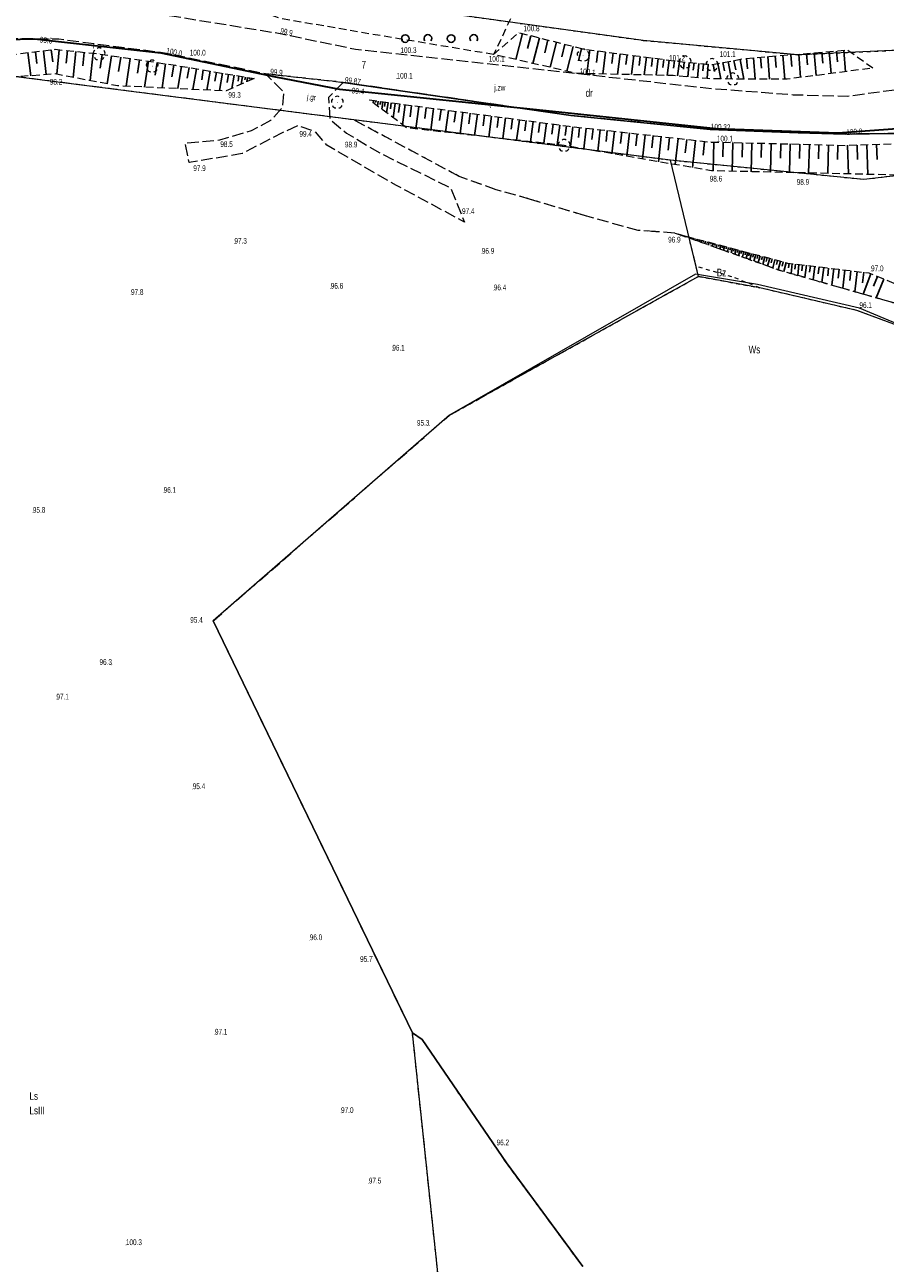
# Model space of a CAD drawing. Header units: metres. Extents: x 5549007 to 5551206, y 5955197 to 5958932.
# Tile 14 of 23: x 5550045 to 5550157, y 5958118 to 5958279. Entities that reach past the tile are written whole.
import ezdxf
from ezdxf.enums import TextEntityAlignment as Align

# ---------------------------------------------------------------- set-up
doc = ezdxf.new("R2010")
doc.units = ezdxf.units.M
for name, pattern in [('1.0_0.5', [1.5, 1, -0.5]), ('1.5_0.5', [2, 1.5, -0.5]), ('219-500', [0]), ('egkk-500', [2, 1.5, -0.5]), ('egug-500', [1, 0.5, -0.5])]:
    doc.linetypes.add(name, pattern=pattern)
doc.layers.get('0').update_dxf_attribs({"color": 2, "lineweight": 5})
doc.styles.get("Standard").update_dxf_attribs({"font": 'Working1250', "width": 0.75})

# ---------------------------------------------------------------- blocks, each defined once
blk = doc.blocks.new('PW01')
at = {"linetype": 'Continuous', "lineweight": 13}
h = blk.add_hatch(color=0, dxfattribs=at)
edge = h.paths.add_edge_path()
edge.add_arc((0, 0), 0.045, 0, 360)
blk = doc.blocks.new('OP021')
at = {"linetype": 'Continuous', "lineweight": 13}
h = blk.add_hatch(color=0, dxfattribs=at)
edge = h.paths.add_edge_path()
edge.add_arc((0, 0), 0.05, 0, 360)
at = {"color": 0, "linetype": 'Continuous', "lineweight": 13}
for centre, start, end in [((-0.38, 0.124), 121.308, 202.548), ((0, 0.4), 49.272, 130.728), ((0.38, 0.124), 337.452, 58.692), ((-0.235, -0.324), 193.221, 274.871), ((0.235, -0.324), 265.129, 346.779)]:
    blk.add_arc(centre, 0.4, start, end, dxfattribs=at)
blk = doc.blocks.new('OTZK2')
at = {"color": 0, "linetype": 'Continuous'}
blk.add_arc((0, 0), 0.5, 318.85, 221.162, dxfattribs=at)
blk = doc.blocks.new('OTZK1')
at = {"color": 0, "linetype": 'Continuous'}
blk.add_circle((0, 0), 0.5, dxfattribs=at)

msp = doc.modelspace()

# ---------------------------------------------------------------- linework, layer by layer
at = {"layer": '000 Inne (niezydentyfikowane)', "color": 7, "linetype": 'CONTINUOUS', "lineweight": 25, "flags": 128}
for points in [[(5550109.88, 5958278.27), (5550109.02, 5958274.87)], [(5550110.98, 5958277.99), (5550110.55, 5958276.31)], [(5550112.09, 5958277.71), (5550111.25, 5958274.36)], [(5550113.21, 5958277.43), (5550112.79, 5958275.77)], [(5550045.29, 5958275.78), (5550045.66, 5958272.75)], [(5550046.29, 5958275.9), (5550046.48, 5958274.36)], [(5550047.31, 5958276.02), (5550047.69, 5958272.91)], [(5550048.34, 5958276.15), (5550048.54, 5958274.57)], [(5550049.39, 5958276.15), (5550049.06, 5958272.95)], [(5550050.45, 5958276.04), (5550050.28, 5958274.4)], [(5550051.54, 5958275.93), (5550051.19, 5958272.54)], [(5550052.66, 5958275.81), (5550052.48, 5958274.07)], [(5550053.81, 5958275.69), (5550053.44, 5958272.12)], [(5550114.32, 5958277.15), (5550113.48, 5958273.86)], [(5550115.41, 5958276.87), (5550115, 5958275.24)], [(5550116.5, 5958276.59), (5550115.69, 5958273.36)], [(5550117.59, 5958276.32), (5550117.18, 5958274.71)], [(5550118.67, 5958276.13), (5550118.28, 5958273.02)], [(5550119.72, 5958275.99), (5550119.53, 5958274.5)], [(5550120.73, 5958275.86), (5550120.36, 5958272.98)], [(5550121.71, 5958275.74), (5550121.53, 5958274.35)], [(5550122.64, 5958275.62), (5550122.3, 5958272.94)], [(5550145.95, 5958275.59), (5550146.2, 5958272.54)], [(5550146.97, 5958275.67), (5550147.09, 5958274.17)], [(5550147.98, 5958275.75), (5550148.22, 5958272.8)], [(5550148.97, 5958275.83), (5550149.09, 5958274.38)], [(5550149.94, 5958275.91), (5550150.18, 5958273.05)], [(5550150.9, 5958275.99), (5550151.02, 5958274.58)], [(5550151.85, 5958276.07), (5550152.07, 5958273.29)], [(5550054.99, 5958275.55), (5550054.72, 5958273.74)], [(5550056.19, 5958275.37), (5550055.64, 5958271.7)], [(5550057.41, 5958275.19), (5550057.13, 5958273.33)], [(5550058.65, 5958275.01), (5550058.11, 5958271.39)], [(5550059.86, 5958274.82), (5550059.6, 5958273.08)], [(5550061.04, 5958274.65), (5550060.53, 5958271.27)], [(5550062.18, 5958274.48), (5550061.93, 5958272.85)], [(5550063.28, 5958274.31), (5550062.81, 5958271.16)], [(5550064.34, 5958274.16), (5550064.11, 5958272.63)], [(5550065.36, 5958273.99), (5550064.87, 5958271.07)], [(5550123.55, 5958275.5), (5550123.39, 5958274.21)], [(5550124.42, 5958275.39), (5550124.11, 5958272.9)], [(5550125.27, 5958275.29), (5550125.11, 5958274.08)], [(5550126.08, 5958275.18), (5550125.78, 5958272.86)], [(5550126.86, 5958275.08), (5550126.72, 5958273.96)], [(5550127.62, 5958274.99), (5550127.34, 5958272.83)], [(5550128.34, 5958274.89), (5550128.21, 5958273.85)], [(5550129.05, 5958274.8), (5550128.79, 5958272.8)], [(5550129.72, 5958274.72), (5550129.6, 5958273.75)], [(5550130.38, 5958274.63), (5550130.13, 5958272.73)], [(5550131.01, 5958274.55), (5550130.89, 5958273.61)], [(5550131.65, 5958274.49), (5550131.47, 5958272.61)], [(5550132.28, 5958274.43), (5550132.19, 5958273.49)], [(5550132.9, 5958274.37), (5550132.73, 5958272.5)], [(5550133.53, 5958274.31), (5550133.44, 5958273.38)], [(5550134.15, 5958274.25), (5550133.98, 5958272.38)], [(5550134.77, 5958274.24), (5550134.95, 5958273.3)], [(5550135.4, 5958274.36), (5550135.78, 5958272.35)], [(5550136.06, 5958274.48), (5550136.26, 5958273.41)], [(5550136.76, 5958274.61), (5550137.19, 5958272.32)], [(5550137.5, 5958274.75), (5550137.73, 5958273.54)], [(5550138.3, 5958274.9), (5550138.79, 5958272.32)], [(5550139.15, 5958275.04), (5550139.26, 5958273.68)], [(5550140.04, 5958275.11), (5550140.27, 5958272.32)], [(5550140.96, 5958275.19), (5550141.08, 5958273.75)], [(5550141.91, 5958275.26), (5550142.15, 5958272.31)], [(5550142.89, 5958275.34), (5550143.01, 5958273.83)], [(5550143.89, 5958275.42), (5550144.14, 5958272.31)], [(5550144.92, 5958275.51), (5550145.04, 5958273.95)], [(5550066.35, 5958273.82), (5550066.11, 5958272.42)], [(5550067.3, 5958273.66), (5550066.84, 5958270.97)], [(5550068.2, 5958273.51), (5550067.99, 5958272.22)], [(5550069.08, 5958273.36), (5550068.66, 5958270.89)], [(5550069.91, 5958273.22), (5550069.71, 5958272.03)], [(5550070.71, 5958273.08), (5550070.33, 5958270.81)], [(5550071.48, 5958272.95), (5550071.3, 5958271.86)], [(5550072.22, 5958272.83), (5550071.93, 5958271.11)], [(5550072.84, 5958272.73), (5550072.73, 5958272.07)], [(5550073.32, 5958272.65), (5550073.15, 5958271.65)], [(5550073.69, 5958272.58), (5550073.62, 5958272.21)], [(5550073.97, 5958272.54), (5550073.87, 5958271.97)], [(5550074.25, 5958272.49), (5550074.22, 5958272.3)], [(5550074.53, 5958272.44), (5550074.5, 5958272.24)], [(5550090.41, 5958269.52), (5550090.37, 5958269.25)], [(5550090.72, 5958269.48), (5550090.69, 5958269.25)], [(5550091.04, 5958269.44), (5550090.96, 5958268.81)], [(5550091.36, 5958269.4), (5550091.3, 5958268.99)], [(5550091.64, 5958269.36), (5550091.51, 5958268.39)], [(5550091.96, 5958269.32), (5550091.88, 5958268.75)], [(5550092.32, 5958269.27), (5550092.14, 5958267.92)], [(5550092.75, 5958269.22), (5550092.65, 5958268.42)], [(5550093.26, 5958269.15), (5550093.01, 5958267.27)], [(5550093.86, 5958269.07), (5550093.71, 5958267.96)], [(5550094.56, 5958268.98), (5550094.22, 5958266.36)], [(5550095.39, 5958268.87), (5550095.2, 5958267.39)], [(5550096.34, 5958268.74), (5550095.95, 5958265.81)], [(5550097.31, 5958268.62), (5550097.12, 5958267.16)], [(5550098.28, 5958268.49), (5550097.9, 5958265.59)], [(5550099.25, 5958268.36), (5550099.06, 5958266.92)], [(5550100.21, 5958268.23), (5550099.83, 5958265.38)], [(5550101.16, 5958268.11), (5550100.98, 5958266.69)], [(5550102.11, 5958267.98), (5550101.74, 5958265.16)], [(5550103.05, 5958267.86), (5550102.87, 5958266.46)], [(5550103.99, 5958267.74), (5550103.62, 5958264.95)], [(5550104.92, 5958267.61), (5550104.74, 5958266.23)], [(5550105.84, 5958267.49), (5550105.48, 5958264.75)], [(5550106.76, 5958267.37), (5550106.58, 5958266.01)], [(5550107.67, 5958267.25), (5550107.31, 5958264.54)], [(5550108.58, 5958267.13), (5550108.4, 5958265.79)], [(5550109.48, 5958267.01), (5550109.12, 5958264.34)], [(5550110.37, 5958266.9), (5550110.2, 5958265.57)], [(5550111.26, 5958266.78), (5550110.91, 5958264.14)], [(5550112.14, 5958266.66), (5550111.97, 5958265.35)], [(5550113.02, 5958266.55), (5550112.67, 5958263.94)], [(5550113.89, 5958266.43), (5550113.72, 5958265.14)], [(5550114.75, 5958266.32), (5550114.41, 5958263.75)], [(5550115.61, 5958266.21), (5550115.44, 5958264.93)], [(5550116.46, 5958266.1), (5550116.17, 5958263.5)], [(5550117.33, 5958266.01), (5550117.18, 5958264.68)], [(5550118.21, 5958265.91), (5550117.9, 5958263.2)], [(5550119.1, 5958265.81), (5550118.95, 5958264.43)], [(5550120.02, 5958265.71), (5550119.7, 5958262.89)], [(5550120.95, 5958265.6), (5550120.79, 5958264.17)], [(5550121.9, 5958265.5), (5550121.57, 5958262.57)], [(5550122.87, 5958265.39), (5550122.7, 5958263.9)], [(5550123.86, 5958265.28), (5550123.52, 5958262.24)], [(5550124.86, 5958265.17), (5550124.69, 5958263.62)], [(5550125.89, 5958265.05), (5550125.54, 5958261.89)], [(5550126.94, 5958264.93), (5550126.76, 5958263.32)], [(5550128, 5958264.81), (5550127.64, 5958261.53)], [(5550129.09, 5958264.69), (5550128.9, 5958263.02)], [(5550130.2, 5958264.57), (5550129.82, 5958261.15)], [(5550131.33, 5958264.44), (5550131.14, 5958262.7)], [(5550132.49, 5958264.31), (5550132.09, 5958260.76)], [(5550133.66, 5958264.18), (5550133.46, 5958262.37)], [(5550134.86, 5958264.09), (5550134.77, 5958260.33)], [(5550136.1, 5958264.06), (5550136.06, 5958262.18)], [(5550137.35, 5958264.03), (5550137.26, 5958260.28)], [(5550138.6, 5958264), (5550138.56, 5958262.12)], [(5550139.85, 5958263.97), (5550139.76, 5958260.22)], [(5550141.1, 5958263.94), (5550141.06, 5958262.07)], [(5550142.35, 5958263.91), (5550142.26, 5958260.16)], [(5550143.6, 5958263.88), (5550143.56, 5958262.01)], [(5550144.85, 5958263.85), (5550144.76, 5958260.11)], [(5550146.1, 5958263.82), (5550146.05, 5958261.95)], [(5550147.34, 5958263.79), (5550147.25, 5958260.05)], [(5550148.59, 5958263.75), (5550148.54, 5958261.89)], [(5550149.84, 5958263.72), (5550149.74, 5958259.99)], [(5550151.08, 5958263.69), (5550151.03, 5958261.83)], [(5550152.32, 5958263.67), (5550152.46, 5958259.93)], [(5550153.57, 5958263.71), (5550153.64, 5958261.81)], [(5550154.83, 5958263.76), (5550154.97, 5958259.87)], [(5550156.12, 5958263.81), (5550156.19, 5958261.83)], [(5550130.25, 5958252.06), (5550130.24, 5958252.02)], [(5550130.5, 5958252), (5550130.5, 5958251.97)], [(5550130.76, 5958251.93), (5550130.74, 5958251.85)], [(5550131.01, 5958251.86), (5550130.99, 5958251.81)], [(5550131.26, 5958251.8), (5550131.23, 5958251.68)], [(5550131.51, 5958251.73), (5550131.49, 5958251.66)], [(5550131.76, 5958251.66), (5550131.72, 5958251.51)], [(5550132.01, 5958251.6), (5550131.99, 5958251.51)], [(5550132.26, 5958251.53), (5550132.21, 5958251.33)], [(5550132.51, 5958251.46), (5550132.49, 5958251.36)], [(5550132.77, 5958251.4), (5550132.7, 5958251.16)], [(5550133.02, 5958251.33), (5550132.98, 5958251.2)], [(5550133.27, 5958251.26), (5550133.2, 5958250.99)], [(5550133.52, 5958251.2), (5550133.48, 5958251.05)], [(5550133.77, 5958251.13), (5550133.69, 5958250.81)], [(5550134.02, 5958251.06), (5550133.98, 5958250.9)], [(5550134.27, 5958251), (5550134.18, 5958250.64)], [(5550134.52, 5958250.93), (5550134.47, 5958250.74)], [(5550134.78, 5958250.87), (5550134.67, 5958250.47)], [(5550135.03, 5958250.8), (5550134.97, 5958250.59)], [(5550135.28, 5958250.73), (5550135.16, 5958250.3)], [(5550135.53, 5958250.67), (5550135.47, 5958250.44)], [(5550135.78, 5958250.6), (5550135.65, 5958250.12)], [(5550136.03, 5958250.53), (5550135.97, 5958250.29)], [(5550136.28, 5958250.47), (5550136.15, 5958249.95)], [(5550136.53, 5958250.4), (5550136.46, 5958250.13)], [(5550136.79, 5958250.33), (5550136.64, 5958249.78)], [(5550137.04, 5958250.27), (5550136.96, 5958249.98)], [(5550137.29, 5958250.2), (5550137.13, 5958249.61)], [(5550137.54, 5958250.13), (5550137.46, 5958249.83)], [(5550137.79, 5958250.07), (5550137.62, 5958249.43)], [(5550138.04, 5958250), (5550137.95, 5958249.67)], [(5550138.29, 5958249.93), (5550138.11, 5958249.26)], [(5550138.54, 5958249.87), (5550138.45, 5958249.52)], [(5550138.8, 5958249.8), (5550138.6, 5958249.08)], [(5550139.04, 5958249.74), (5550138.94, 5958249.37)], [(5550139.29, 5958249.67), (5550139.08, 5958248.91)], [(5550139.54, 5958249.61), (5550139.43, 5958249.21)], [(5550139.8, 5958249.54), (5550139.58, 5958248.73)], [(5550140.07, 5958249.47), (5550139.96, 5958249.05)], [(5550140.34, 5958249.39), (5550140.11, 5958248.54)], [(5550140.62, 5958249.32), (5550140.51, 5958248.88)], [(5550140.91, 5958249.24), (5550140.67, 5958248.34)], [(5550141.21, 5958249.16), (5550141.09, 5958248.7)], [(5550141.52, 5958249.08), (5550141.27, 5958248.12)], [(5550141.84, 5958249), (5550141.71, 5958248.5)], [(5550142.16, 5958248.91), (5550141.89, 5958247.9)], [(5550142.5, 5958248.82), (5550142.36, 5958248.3)], [(5550142.84, 5958248.73), (5550142.56, 5958247.66)], [(5550143.19, 5958248.64), (5550143.05, 5958248.09)], [(5550143.56, 5958248.54), (5550143.26, 5958247.41)], [(5550143.93, 5958248.44), (5550143.78, 5958247.87)], [(5550144.31, 5958248.34), (5550144.01, 5958247.18)], [(5550144.7, 5958248.27), (5550144.63, 5958247.65)], [(5550145.11, 5958248.22), (5550144.95, 5958246.91)], [(5550145.54, 5958248.16), (5550145.46, 5958247.48)], [(5550145.99, 5958248.11), (5550145.82, 5958246.67)], [(5550146.46, 5958248.05), (5550146.37, 5958247.29)], [(5550146.96, 5958247.99), (5550146.77, 5958246.4)], [(5550147.49, 5958247.93), (5550147.38, 5958247.09)], [(5550148.04, 5958247.86), (5550147.82, 5958246.1)], [(5550148.61, 5958247.79), (5550148.5, 5958246.86)], [(5550149.22, 5958247.72), (5550148.98, 5958245.76)], [(5550149.86, 5958247.64), (5550149.74, 5958246.61)], [(5550150.54, 5958247.56), (5550150.27, 5958245.4)], [(5550151.24, 5958247.47), (5550151.11, 5958246.33)], [(5550151.99, 5958247.38), (5550151.7, 5958244.99)], [(5550152.77, 5958247.28), (5550152.62, 5958246.03)], [(5550153.59, 5958247.18), (5550153.27, 5958244.54)], [(5550154.46, 5958247.08), (5550154.29, 5958245.69)], [(5550155.35, 5958246.9), (5550154.38, 5958244.23)], [(5550156.22, 5958246.54), (5550155.7, 5958245.27)], [(5550157.08, 5958246.19), (5550156.08, 5958243.74)]]:
    msp.add_lwpolyline(points, dxfattribs=at)
at = {"layer": '217-kontur klasyfikacyjny', "color": 92, "linetype": 'egkk-500', "lineweight": 18, "flags": 128}
for points in [[(5550082.73, 5958267.65), (5550043.41, 5958272.68)], [(5550087.85, 5958266.99), (5550082.73, 5958267.65)], [(5550094.58, 5958263.38), (5550087.85, 5958266.99)], [(5550101.6, 5958259.61), (5550094.58, 5958263.38)], [(5550106.46, 5958257.85), (5550101.6, 5958259.61)], [(5550110.93, 5958256.61), (5550106.46, 5958257.85)], [(5550117.96, 5958254.48), (5550110.93, 5958256.61)], [(5550124.99, 5958252.55), (5550117.96, 5958254.48)], [(5550127.23, 5958252.39), (5550124.99, 5958252.55)], [(5550129.77, 5958252.19), (5550127.23, 5958252.39)], [(5550131.63, 5958251.61), (5550129.77, 5958252.19)], [(5550132.55, 5958247.84), (5550131.63, 5958251.61)], [(5550100.33, 5958228.4), (5550132.85, 5958246.55)], [(5550132.85, 5958246.55), (5550132.55, 5958247.84)], [(5550069.5, 5958201.54), (5550100.33, 5958228.4)], [(5550095.51, 5958147.71), (5550069.5, 5958201.54)], [(5550106.95, 5958039.55), (5550095.51, 5958147.71)]]:
    msp.add_lwpolyline(points, dxfattribs=at)
at = {"layer": '218-kontur użytku gruntowego', "color": 3, "linetype": 'egug-500', "lineweight": 18, "flags": 128}
for points in [[(5550046.2, 5958288.4), (5550125.63, 5958277.38)], [(5550125.63, 5958277.38), (5550145.85, 5958275.5)], [(5550145.85, 5958275.5), (5550171.29, 5958276.68)], [(5550082.73, 5958267.65), (5550043.41, 5958272.68)], [(5550087.85, 5958266.99), (5550082.73, 5958267.65)], [(5550094.58, 5958263.38), (5550087.85, 5958266.99)], [(5550129.2, 5958261.71), (5550087.85, 5958266.99)], [(5550101.6, 5958259.61), (5550094.58, 5958263.38)], [(5550154.44, 5958259.19), (5550129.2, 5958261.71)], [(5550106.46, 5958257.85), (5550101.6, 5958259.61)], [(5550168.76, 5958260.87), (5550154.44, 5958259.19)], [(5550110.93, 5958256.61), (5550106.46, 5958257.85)], [(5550117.96, 5958254.48), (5550110.93, 5958256.61)], [(5550124.99, 5958252.55), (5550117.96, 5958254.48)], [(5550127.23, 5958252.39), (5550124.99, 5958252.55)], [(5550129.77, 5958252.19), (5550127.23, 5958252.39)], [(5550131.63, 5958251.61), (5550129.77, 5958252.19)], [(5550132.55, 5958247.84), (5550131.63, 5958251.61)], [(5550131.63, 5958251.61), (5550137.49, 5958249.48)], [(5550137.49, 5958249.48), (5550143.42, 5958247.35)], [(5550100.33, 5958228.4), (5550132.85, 5958246.55)], [(5550132.85, 5958246.55), (5550132.55, 5958247.84)], [(5550137.24, 5958246.5), (5550132.55, 5958247.84)], [(5550132.85, 5958246.55), (5550140.86, 5958245.05)], [(5550140.86, 5958245.05), (5550137.24, 5958246.5)], [(5550143.42, 5958247.35), (5550150.15, 5958245.45)], [(5550153.55, 5958242.09), (5550140.86, 5958245.05)], [(5550150.15, 5958245.45), (5550159.81, 5958242.68)], [(5550162.71, 5958238.69), (5550153.55, 5958242.09)], [(5550069.5, 5958201.54), (5550100.33, 5958228.4)], [(5550095.51, 5958147.71), (5550069.5, 5958201.54)], [(5550106.95, 5958039.55), (5550095.51, 5958147.71)], [(5550096.79, 5958146.85), (5550095.51, 5958147.71)], [(5550107.79, 5958130.73), (5550096.79, 5958146.85)], [(5550117.74, 5958117.21), (5550107.79, 5958130.73)]]:
    msp.add_lwpolyline(points, dxfattribs=at)
at = {"layer": '219-działka ewidencyjna', "color": 7, "linetype": '219-500', "lineweight": 18, "flags": 128}
for points in [[(5550125.63, 5958277.38), (5550046.2, 5958288.4)], [(5550145.85, 5958275.5), (5550125.63, 5958277.38)], [(5550171.29, 5958276.68), (5550145.85, 5958275.5)], [(5550129.2, 5958261.71), (5550043.41, 5958272.68)], [(5550132.85, 5958246.55), (5550129.2, 5958261.71)], [(5550154.44, 5958259.19), (5550129.2, 5958261.71)], [(5550168.76, 5958260.87), (5550154.44, 5958259.19)], [(5550132.85, 5958246.55), (5550100.33, 5958228.4)], [(5550140.86, 5958245.05), (5550132.85, 5958246.55)], [(5550153.55, 5958242.09), (5550140.86, 5958245.05)], [(5550162.71, 5958238.69), (5550153.55, 5958242.09)], [(5550100.33, 5958228.4), (5550069.5, 5958201.54)], [(5550095.51, 5958147.71), (5550069.5, 5958201.54)], [(5550096.79, 5958146.85), (5550095.51, 5958147.71)], [(5550110.07, 5958010.03), (5550095.51, 5958147.71)], [(5550107.79, 5958130.73), (5550096.79, 5958146.85)], [(5550117.74, 5958117.21), (5550107.79, 5958130.73)]]:
    msp.add_lwpolyline(points, dxfattribs=at)
at = {"layer": 'jezdnia', "color": 7, "linetype": '1.5_0.5', "lineweight": 18, "flags": 128}
for points in [[(5550348.32, 5958505.37), (5550350.19, 5958511.42), (5550354.84, 5958509.58), (5550352.6, 5958503.94), (5550337.49, 5958465.4), (5550328.09, 5958446.52), (5550320.13, 5958435.24), (5550315.76, 5958429.65), (5550302.24, 5958414.31), (5550288, 5958399.66), (5550282.98, 5958394.36), (5550276.03, 5958385.88), (5550263.31, 5958368), (5550249.71, 5958348.25), (5550237.83, 5958330.58), (5550225.98, 5958313.4), (5550215.97, 5958298.75), (5550213.84, 5958295.79), (5550210.81, 5958292.13), (5550201.11, 5958282.6), (5550193.65, 5958277.27), (5550186.69, 5958273.12), (5550179.17, 5958269.23), (5550170.36, 5958266.78), (5550160.63, 5958265.69), (5550158.37, 5958265.22), (5550152.04, 5958265.13), (5550145.88, 5958265.28), (5550134.4, 5958265.75), (5550116.21, 5958267.57), (5550086.48, 5958271.89), (5550076.34, 5958273), (5550063.14, 5958275.72), (5550049.34, 5958277.52), (5550041.36, 5958277.62), (5550038.46, 5958277.38), (5550034.59, 5958276.68), (5550029.88, 5958274.89), (5550025.27, 5958272.38), (5550021.05, 5958269.58), (5550018.49, 5958267.1), (5550015.33, 5958263.11), (5550012.82, 5958258.7), (5550009.96, 5958253.67), (5550007.68, 5958247.74), (5550004.99, 5958237.5), (5550002.44, 5958222.34), (5550001.86, 5958213.08), (5549996.78, 5958193.29), (5549993.1, 5958178.82), (5549991.66, 5958171.08), (5549990.81, 5958164.14), (5549990.52, 5958156.89), (5549990.86, 5958150.01), (5549991.47, 5958143.93), (5549992.83, 5958135.18), (5549996.96, 5958115.78), (5549999.1, 5958104.89), (5550000.17, 5958098.51), (5550001.41, 5958090.76), (5550001.89, 5958082.17), (5550001.8, 5958073.1), (5550000.67, 5958051.58), (5549999.54, 5958029.63), (5549998.06, 5958008.42), (5549996.48, 5957986.36), (5549994.58, 5957959.58), (5549991.99, 5957927.74), (5549991.24, 5957916.55), (5549990.64, 5957906.33), (5549989.15, 5957884.44), (5549987.15, 5957863.37), (5549984.93, 5957842.41), (5549983.15, 5957821.53), (5549980.67, 5957799.42), (5549979.23, 5957777.09), (5549978.3, 5957755.99), (5549973.3, 5957756.38), (5549975, 5957778), (5549976.32, 5957799.25), (5549978.2, 5957822.09), (5549980.27, 5957843.28), (5549982.06, 5957864.03), (5549983.89, 5957884.73), (5549985.25, 5957906.99), (5549986.89, 5957928.37), (5549989, 5957950.5), (5549984.6, 5957954.36), (5549980.78, 5957955.63), (5549981.28, 5957960.06), (5549987.2, 5957960.01), (5549989.93, 5957964.19), (5549991.68, 5957987), (5549993.11, 5958008.74), (5549993.29, 5958011.41), (5549994.34, 5958026.67), (5549994.8, 5958030.35), (5549996.5, 5958051.8), (5549997.49, 5958074.33), (5549997.35, 5958082.18), (5549996.84, 5958089.59), (5549996.01, 5958097.51), (5549994.83, 5958104.1), (5549992.28, 5958114.94), (5549988.11, 5958133.71), (5549986.55, 5958141.69), (5549985.85, 5958149.75), (5549985.78, 5958157.46), (5549986.06, 5958164.09), (5549986.57, 5958170.25), (5549988.27, 5958179.45), (5549992.1, 5958194.31), (5549996.73, 5958214.66), (5549999.34, 5958232.12), (5550002.8, 5958249.09), (5550005.65, 5958257.06), (5550008.47, 5958262.07), (5550011.41, 5958266.25), (5550015.33, 5958271.05), (5550020.92, 5958276.71), (5550021.42, 5958280.48), (5550031.79, 5958284.61), (5550035.81, 5958283.57), (5550040.69, 5958282.75), (5550049.94, 5958282.49), (5550064.41, 5958280.53), (5550078.02, 5958278.32), (5550088.08, 5958276.23), (5550117.04, 5958273.05), (5550134.77, 5958271.08), (5550145.24, 5958270.28), (5550152.26, 5958270.08), (5550159.87, 5958271.13), (5550168.6, 5958272.79), (5550177.76, 5958275.77), (5550184.53, 5958278.41), (5550189.8, 5958281.29), (5550196.05, 5958285.53), (5550209.96, 5958298.95), (5550222.39, 5958315.44), (5550234.04, 5958333.39), (5550246.91, 5958350.04), (5550260.1, 5958370.17), (5550272.98, 5958388.59), (5550279.63, 5958396.93), (5550284.65, 5958402.71), (5550299.03, 5958417.76), (5550312.27, 5958432.18), (5550317.06, 5958437.93), (5550324.3, 5958449.36), (5550333.03, 5958467.66)], [(5550086.48, 5958271.89), (5550084.55, 5958269.9), (5550084.71, 5958267.07), (5550086.91, 5958265.26), (5550091.35, 5958262.62), (5550100.53, 5958258.08), (5550102.29, 5958253.65), (5550093.43, 5958258.43), (5550084.35, 5958263.67), (5550082.84, 5958265.47), (5550080.52, 5958266.22), (5550078.5, 5958265.29), (5550073.26, 5958262.58), (5550066.37, 5958261.41), (5550065.82, 5958263.99), (5550070.34, 5958264.38), (5550074.5, 5958265.61), (5550077.01, 5958266.96), (5550078.57, 5958268.62), (5550078.74, 5958270.59), (5550076.34, 5958273)]]:
    msp.add_lwpolyline(points, close=True, dxfattribs=at)
at = {"layer": 'krawężnik', "color": 7, "linetype": 'CONTINUOUS', "lineweight": 25, "flags": 128}
msp.add_lwpolyline([(5550276.03, 5958385.88), (5550263.31, 5958368), (5550249.71, 5958348.25), (5550237.83, 5958330.58), (5550225.98, 5958313.4), (5550215.97, 5958298.75), (5550213.84, 5958295.79), (5550210.81, 5958292.13), (5550201.11, 5958282.6), (5550193.65, 5958277.27), (5550186.69, 5958273.12), (5550179.17, 5958269.23), (5550170.36, 5958266.78), (5550160.63, 5958265.69), (5550158.37, 5958265.22), (5550152.04, 5958265.13), (5550145.88, 5958265.28), (5550134.4, 5958265.75), (5550116.21, 5958267.57), (5550086.48, 5958271.89)], dxfattribs=at)
at = {"layer": 'obudowa ochronna przewodu', "color": 7, "linetype": 'CONTINUOUS', "lineweight": 35, "flags": 128}
msp.add_lwpolyline([(5550019.01, 5958284.41), (5550030.35, 5958275.89), (5550035.03, 5958277.41), (5550040.56, 5958277.45), (5550046.17, 5958277.56), (5550062.67, 5958275.75), (5550077.62, 5958272.63), (5550085.99, 5958271.01), (5550113.78, 5958268.14), (5550135.17, 5958265.86), (5550151.05, 5958265.31), (5550164.76, 5958266.32), (5550176.88, 5958269.18), (5550186.63, 5958273.01), (5550201.31, 5958281.77), (5550207.5, 5958285.58), (5550215.99, 5958297.29), (5550223.25, 5958307.12), (5550233.35, 5958323.86), (5550245.21, 5958340.49), (5550264.78, 5958369.62), (5550274.22, 5958382.62)], dxfattribs=at)
at = {"layer": 'przewód telekomunikacyjny podziemny', "color": 30, "linetype": 'CONTINUOUS', "lineweight": 18, "flags": 128}
msp.add_lwpolyline([(5550019.01, 5958284.41), (5550030.35, 5958275.89), (5550035.03, 5958277.41), (5550040.56, 5958277.45), (5550046.17, 5958277.56), (5550062.67, 5958275.75), (5550077.62, 5958272.63), (5550085.99, 5958271.01), (5550113.78, 5958268.14), (5550135.17, 5958265.86), (5550151.05, 5958265.31), (5550164.76, 5958266.32)], dxfattribs=at)
at = {"layer": 'skarpa nieumocniona', "color": 7, "linetype": '1.0_0.5', "lineweight": 18, "flags": 128}
for points in [[(5550152.38, 5958276.11), (5550155.69, 5958273.76), (5550144.45, 5958272.31), (5550137.34, 5958272.32), (5550134.01, 5958272.38), (5550129.57, 5958272.78), (5550117.04, 5958273.05), (5550106.11, 5958275.53), (5550109.4, 5958278.39), (5550118.01, 5958276.21), (5550131.11, 5958274.54), (5550134.63, 5958274.21), (5550138.92, 5958275.02)], [(5550152.38, 5958276.11), (5550155.69, 5958273.76), (5550144.45, 5958272.31), (5550137.34, 5958272.32), (5550134.01, 5958272.38), (5550129.57, 5958272.78), (5550117.04, 5958273.05), (5550106.11, 5958275.53), (5550109.4, 5958278.39), (5550118.01, 5958276.21), (5550131.11, 5958274.54), (5550134.63, 5958274.21), (5550138.92, 5958275.02)], [(5550074.83, 5958272.39), (5550071.16, 5958270.77), (5550056.98, 5958271.44), (5550048.8, 5958273), (5550034.61, 5958271.88), (5550023.73, 5958265.99), (5550017.79, 5958256.13), (5550015.51, 5958244.36), (5550010.59, 5958231.86), (5550006, 5958227.8), (5550007.45, 5958236.85), (5550008.61, 5958238.55), (5550011.9, 5958245.18), (5550012.69, 5958251.68), (5550013.88, 5958257.96), (5550021.63, 5958268.2), (5550031.7, 5958274.12), (5550048.86, 5958276.21), (5550054.6, 5958275.61), (5550064.58, 5958274.12)], [(5550074.83, 5958272.39), (5550071.16, 5958270.77), (5550056.98, 5958271.44), (5550048.8, 5958273), (5550034.61, 5958271.88), (5550023.73, 5958265.99), (5550017.79, 5958256.13), (5550015.51, 5958244.36), (5550010.59, 5958231.86), (5550006, 5958227.8), (5550007.45, 5958236.85), (5550008.61, 5958238.55), (5550011.9, 5958245.18), (5550012.69, 5958251.68), (5550013.88, 5958257.96), (5550021.63, 5958268.2), (5550031.7, 5958274.12), (5550048.86, 5958276.21), (5550054.6, 5958275.61), (5550064.58, 5958274.12)], [(5550179.34, 5958263.96), (5550171.68, 5958262.25), (5550160.79, 5958259.74), (5550134.55, 5958260.34), (5550115.31, 5958263.65), (5550094.78, 5958265.94), (5550089.91, 5958269.59), (5550115.97, 5958266.16), (5550134.4, 5958264.1), (5550146.13, 5958263.82), (5550152.15, 5958263.66), (5550161.07, 5958263.99), (5550170.85, 5958264.98), (5550180.08, 5958267.19)], [(5550179.34, 5958263.96), (5550171.68, 5958262.25), (5550160.79, 5958259.74), (5550134.55, 5958260.34), (5550115.31, 5958263.65), (5550094.78, 5958265.94), (5550089.91, 5958269.59), (5550115.97, 5958266.16), (5550134.4, 5958264.1), (5550146.13, 5958263.82), (5550152.15, 5958263.66), (5550161.07, 5958263.99), (5550170.85, 5958264.98), (5550180.08, 5958267.19)], [(5550159.81, 5958242.68), (5550143.42, 5958247.35), (5550137.49, 5958249.48), (5550129.77, 5958252.19), (5550144.51, 5958248.29), (5550155.1, 5958247), (5550163.22, 5958243.69), (5550165.65, 5958242.27), (5550169.24, 5958239.73), (5550172.48, 5958236.93), (5550175.37, 5958233.8), (5550177.33, 5958231.06), (5550181.21, 5958226.77), (5550181.31, 5958225.98), (5550181.22, 5958226.1), (5550177.93, 5958229.96), (5550177.26, 5958230.68), (5550174.73, 5958233.66), (5550171.88, 5958236.6), (5550169.16, 5958239), (5550166.06, 5958240.97), (5550164.83, 5958241.5), (5550161.96, 5958242.61)], [(5550159.81, 5958242.68), (5550143.42, 5958247.35), (5550137.49, 5958249.48), (5550129.77, 5958252.19), (5550144.51, 5958248.29), (5550155.1, 5958247), (5550163.22, 5958243.69), (5550165.65, 5958242.27), (5550169.24, 5958239.73), (5550172.48, 5958236.93), (5550175.37, 5958233.8), (5550177.33, 5958231.06), (5550181.21, 5958226.77), (5550181.31, 5958225.98), (5550181.22, 5958226.1), (5550177.93, 5958229.96), (5550177.26, 5958230.68), (5550174.73, 5958233.66), (5550171.88, 5958236.6), (5550169.16, 5958239), (5550166.06, 5958240.97), (5550164.83, 5958241.5), (5550161.96, 5958242.61)]]:
    msp.add_lwpolyline(points, close=True, dxfattribs=at)
at = {"layer": 'woda stojąca', "color": 141, "linetype": 'CONTINUOUS', "lineweight": 18, "flags": 128}
msp.add_lwpolyline([(5550162.71, 5958238.69), (5550153.88, 5958242.41), (5550140.58, 5958245.5), (5550132.46, 5958246.83), (5550100.33, 5958228.4), (5550069.5, 5958201.54), (5550095.51, 5958147.71), (5550096.79, 5958146.85), (5550107.79, 5958130.73), (5550117.74, 5958117.21)], dxfattribs=at)
at = {"layer": 'zadrzewienie  zakrzewienie', "color": 7, "linetype": '1.0_0.5', "lineweight": 18, "flags": 128}
msp.add_lwpolyline([(5550106.11, 5958275.53), (5550088.84, 5958278.41), (5550078.1, 5958280.27), (5550072.89, 5958282.22), (5550051.36, 5958283.78), (5550050.48, 5958295.01), (5550111.23, 5958286.37)], close=True, dxfattribs=at)

# ---------------------------------------------------------------- block references
at = {"layer": 'drzewo liściaste', "color": 94, "linetype": 'CONTINUOUS', "lineweight": 18}
for p in [(5550054.6, 5958275.61), (5550117.8, 5958275.44), (5550061.53, 5958274.01), (5550131.11, 5958274.54), (5550134.63, 5958274.21), (5550137.34, 5958272.32), (5550085.7, 5958269.29), (5550115.31, 5958263.65)]:
    msp.add_blockref('OP021', p, dxfattribs=at)
at = {"layer": 'pikieta naturalna', "color": 7, "linetype": 'CONTINUOUS', "lineweight": 13}
for p in [(5550078.02, 5958278.32), (5550109.4, 5958278.39), (5550063.14, 5958275.72), (5550093.95, 5958275.73), (5550064.58, 5958274.12), (5550106.11, 5958275.53), (5550129.03, 5958274.71), (5550134.63, 5958274.21), (5550048.8, 5958273), (5550076.34, 5958273), (5550093.44, 5958272.38), (5550117.04, 5958273.05), (5550071.16, 5958270.77), (5550080.52, 5958266.22), (5550070.34, 5958264.38), (5550086.91, 5958265.26), (5550134.4, 5958264.1), (5550066.37, 5958261.41), (5550134.55, 5958260.34), (5550147.32, 5958259.26), (5550102.29, 5958253.65), (5550130.53, 5958251.72), (5550072.26, 5958250.82), (5550104.57, 5958249.51), (5550155.4, 5958247.22), (5550084.84, 5958244.94), (5550058.76, 5958244.13), (5550106.14, 5958244.73), (5550153.88, 5958242.41), (5550092.88, 5958236.85), (5550097.72, 5958227.04), (5550063.02, 5958218.27), (5550045.94, 5958215.66), (5550068.12, 5958201.29), (5550056.27, 5958195.79), (5550049.01, 5958191.27), (5550066.82, 5958179.56), (5550082.1, 5958159.83), (5550090.3, 5958157.73), (5550069.72, 5958147.49), (5550086.19, 5958137.26), (5550105.83, 5958132.68), (5550089.81, 5958128.04), (5550058.09, 5958119.99)]:
    msp.add_blockref('PW01', p, dxfattribs=at)
at = {"layer": 'pikieta sztuczna', "color": 7, "linetype": 'CONTINUOUS', "lineweight": 13}
for p in [(5550086.48, 5958271.89), (5550134.4, 5958265.75)]:
    msp.add_blockref('PW01', p, dxfattribs=at)
at = {"layer": 'rzędna', "color": 30, "linetype": 'CONTINUOUS', "lineweight": 18}
for p in [(5550046.17, 5958277.56), (5550085.99, 5958271.01), (5550151.05, 5958265.31)]:
    msp.add_blockref('PW01', p, dxfattribs=at)
at = {"layer": 'zadrzewienie  zakrzewienie', "color": 7, "linetype": 'CONTINUOUS', "lineweight": 18}
for name, p in [('OTZK1', (5550094.566, 5958277.616)), ('OTZK2', (5550097.524, 5958277.627)), ('OTZK1', (5550100.566, 5958277.616)), ('OTZK2', (5550103.524, 5958277.627))]:
    msp.add_blockref(name, p, dxfattribs=at)

# ---------------------------------------------------------------- texts
at = {"layer": '209-oznaczenie konturu klasyfikacyjnego', "color": 92, "linetype": 'CONTINUOUS', "lineweight": 18, "width": 0.79}
msp.add_text('LsIII', height=1, dxfattribs=at).set_placement((5550045.5, 5958138.07), align=Align.TOP_LEFT)
at = {"layer": '210-oznaczenie konturu użytku gruntowego', "color": 3, "linetype": 'CONTINUOUS', "lineweight": 18, "width": 0.79}
for s, p in [('dr', (5550118.13, 5958270.01)), ('Bz', (5550135.26, 5958246.55)), ('Ws', (5550139.41, 5958236.49)), ('Ls', (5550045.5, 5958138.97))]:
    msp.add_text(s, height=1, dxfattribs=at).set_placement(p)
at = {"layer": '211-numer działki ewidencyjnej', "color": 7, "linetype": 'CONTINUOUS', "lineweight": 18, "width": 0.79}
msp.add_text('7', height=1, dxfattribs=at).set_placement((5550088.87, 5958273.7))
at = {"layer": 'jezdnia-Atr17', "color": 7, "width": 0.667}
msp.add_text('j.zw', height=0.75, dxfattribs=at).set_placement((5550106.2, 5958270.83))
msp.add_text('j.gr', height=0.75, rotation=353.753, dxfattribs=at).set_placement((5550081.72, 5958269.66))
at = {"layer": 'pikieta naturalna-Atr2', "color": 7, "width": 0.667}
for s, rotation, p in [('99.9', 348.263, (5550078.19, 5958278.29)), ('100.0', 348.356, (5550063.3, 5958275.69)), ('99.9', 353.753, (5550076.9, 5958272.94)), ('100.1', 353.659, (5550117.29, 5958273.02))]:
    msp.add_text(s, height=0.75, rotation=rotation, dxfattribs=at).set_placement(p)
for s, p in [('100.8', (5550110.02, 5958278.57)), ('100.0', (5550066.42, 5958275.4)), ('100.3', (5550093.95, 5958275.73)), ('101.1', (5550135.63, 5958275.21)), ('100.1', (5550105.47, 5958274.59)), ('101.2', (5550129.03, 5958274.71)), ('100.1', (5550093.44, 5958272.38)), ('98.2', (5550048.15, 5958271.59)), ('99.3', (5550071.47, 5958269.88)), ('100.1', (5550135.27, 5958264.17)), ('98.6', (5550134.33, 5958258.93)), ('97.3', (5550072.26, 5958250.82)), ('96.9', (5550104.57, 5958249.51)), ('97.0', (5550155.4, 5958247.22)), ('97.8', (5550058.76, 5958244.13)), ('96.8', (5550084.84, 5958244.94)), ('96.4', (5550106.14, 5958244.73)), ('96.1', (5550153.88, 5958242.41)), ('96.1', (5550092.88, 5958236.85)), ('96.1', (5550063.02, 5958218.27)), ('95.8', (5550045.94, 5958215.66)), ('97.1', (5550049.01, 5958191.27)), ('95.4', (5550066.82, 5958179.56)), ('96.0', (5550082.1, 5958159.83)), ('97.1', (5550069.72, 5958147.49)), ('97.0', (5550086.19, 5958137.26)), ('97.5', (5550089.81, 5958128.04)), ('100.3', (5550058.09, 5958119.99))]:
    msp.add_text(s, height=0.75, dxfattribs=at).set_placement(p)
for s, p in [('99.4', (5550080.75, 5958265.17)), ('98.5', (5550070.42, 5958263.82)), ('98.9', (5550086.69, 5958263.77)), ('97.9', (5550066.89, 5958260.68)), ('97.4', (5550101.99, 5958255.08)), ('96.2', (5550106.5, 5958133.4))]:
    msp.add_text(s, height=0.75, dxfattribs=at).set_placement(p, align=Align.MIDDLE_LEFT)
for s, p in [('98.9', (5550147.32, 5958259.26)), ('96.9', (5550130.53, 5958251.72)), ('95.7', (5550090.3, 5958157.73))]:
    msp.add_text(s, height=0.75, dxfattribs=at).set_placement(p, align=Align.TOP_RIGHT)
for s, p in [('95.3', (5550097.72, 5958227.04)), ('95.4', (5550068.12, 5958201.29)), ('96.3', (5550056.27, 5958195.79))]:
    msp.add_text(s, height=0.75, dxfattribs=at).set_placement(p, align=Align.RIGHT)
at = {"layer": 'pikieta sztuczna-Atr2', "color": 7, "width": 0.667}
for s, rotation, p in [('99.87', 351.732, (5550086.64, 5958271.87)), ('100.32', 357.655, (5550134.46, 5958265.75))]:
    msp.add_text(s, height=0.75, rotation=rotation, dxfattribs=at).set_placement(p)
at = {"layer": 'przewód telekomunikacyjny podziemny-Atr1', "color": 30, "width": 0.667}
msp.add_text('t', height=0.75, rotation=353.74, dxfattribs=at).set_placement((5550053.75, 5958276.73), align=Align.MIDDLE_LEFT)
msp.add_text('t', height=0.75, rotation=354.103, dxfattribs=at).set_placement((5550105.689, 5958268.976), align=Align.MIDDLE_CENTER)
at = {"layer": 'rzędna-Atr2', "color": 30, "width": 0.667}
for s, rotation, p in [('99.6', -5.953, (5550046.86, 5958277.49)), ('99.4', -5.991, (5550087.59, 5958270.84)), ('100.0', 3.424, (5550152.18, 5958265.38))]:
    msp.add_text(s, height=0.75, rotation=rotation, dxfattribs=at).set_placement(p, align=Align.MIDDLE_LEFT)

doc.saveas('drawing.dxf')
